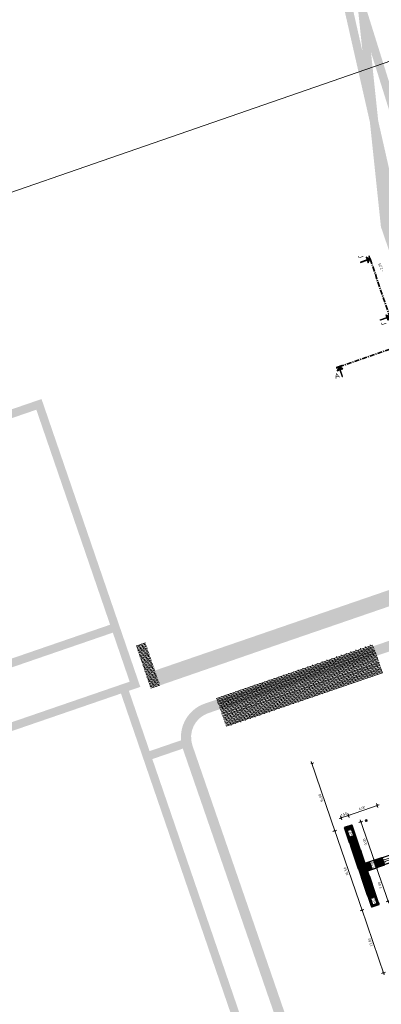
# Model space of a CAD drawing. Header units: metres. Extents: x 264779 to 275389, y 575281 to 580396.
# Tile 3 of 174: x 265141 to 265213, y 576855 to 577048. Entities that reach past the tile are written whole.
import ezdxf

# ---------------------------------------------------------------- set-up
doc = ezdxf.new("R2010")
doc.units = ezdxf.units.M
doc.set_wipeout_variables(frame=1)
doc.linetypes.add('HIDDEN', pattern=[9.525, 6.35, -3.175])
doc.linetypes.add('XX-CENTER', pattern=[8, 5, -1, 1, -1])
doc.layers.add('B-WE-KL-TRACE-A', color=9, linetype='Continuous', lineweight=13, true_color=0x808080)
for name, color, linetype, lineweight in [('B-WE-VH-VERHARDING_BETONSTRAATSTEEN_WAALFORMAAT_HALF-A', 252, 'Continuous', 18), ('N-WA-RI-DETAIL1-G', 1, 'HIDDEN', 18), ('N-WE-IE-MEUBILAIR_WATERWEGMEUBILAIR_KIKKER-S', 11, 'Continuous', 18), ('N-XX-AL-HOOGTELABEL-T25-M', 7, 'Continuous', 25), ('N-XX-AL-TOPOGRAFIE-G', 7, 'Continuous', 35), ('X-XX-AL-AANPIJLING-T25', 7, 'Continuous', 25), ('X-XX-AL-PROFIELLIJN-S', 7, 'Continuous', 25), ('X-XX-AL-VERWIJZING_DOORSNEDE-G', 7, 'XX-CENTER', 35)]:
    doc.layers.add(name, color=color, linetype=linetype, lineweight=lineweight)
doc.layers.add('X-XX-AL-HULPLAAG-G', color=6, linetype='Continuous', lineweight=18, plot=False)
doc.styles.add('NLCS-ISO', font='NLCS-ISO.ttf')
doc.styles.add('NLCS-ISO-ANNOTATIVE-T25', font='NLCS-ISO.ttf', dxfattribs={"height": 2.5})
doc.styles.add('NLCS-ISO-M1000-T25', font='NLCS-ISO.ttf', dxfattribs={"height": 2.5})
doc.dimstyles.new('NLCS-ANNOTATIVE-T25-SCHRAP', dxfattribs={"dimtxt": 2.5, "dimasz": 1.4, "dimexe": 2, "dimexo": 2, "dimgap": 0.7, "dimtad": 1, "dimzin": 0, "dimtxsty": 'NLCS-ISO-ANNOTATIVE-T25', "dimblk": 'OBLIQUE', "dimcen": 2.5, "dimdle": 2, "dimclrd": 256, "dimclre": 256, "dimclrt": 256, "dimadec": 1, "dimazin": 0, "dimtfac": 1, "dimtofl": 0, "dimtmove": 1, "dimatfit": 0, "dimldrblk": 'OBLIQUE', "dimfxl": 2, "dimfxlon": 1, "dimtfillclr": 256, "dimtolj": 1, "dimtzin": 0, "dimlwd": 18, "dimlwe": 18, "dimarcsym": 0})

# ---------------------------------------------------------------- blocks, each defined once
blk = doc.blocks.new('*U101')
for points in [[(-3, 0.18), (-3, -0.17), (-0.18, -0.17), (-3, -3), (-0.17, -3), (-0.18, -10), (0.16, -10), (0.17, -3), (3, -3), (0.17, -0.18), (3, -0.18), (3, 0.17)], [(170.13, 0.03), (170.13, -0.32), (167.3, -0.32), (170.12, -3.14), (167.29, -3.14), (167.29, -10.14), (166.95, -10.14), (166.95, -3.14), (164.12, -3.14), (166.95, -0.31), (164.12, -0.31), (164.12, 0.04)]]:
    blk.add_hatch(color=256).paths.add_polyline_path(points)
at = {"linetype": 'Continuous'}
for points in [[(-3, -0.17), (-2.33, -0.17), (-0.18, -0.17), (-0.91, -0.91), (-3, -3), (-0.17, -3), (-0.18, -10), (0.16, -10), (0.17, -3), (3, -3), (1.59, -1.59), (0.17, -0.18), (3, -0.18), (3, 0.17), (-3, 0.18)], [(170.13, 0.03), (170.13, -0.32), (167.3, -0.32), (170.12, -3.14), (167.29, -3.14), (167.29, -10.14), (166.95, -10.14), (166.95, -3.14), (164.12, -3.14), (166.95, -0.31), (164.12, -0.31), (164.12, 0.04), (170.13, 0.03)]]:
    blk.add_lwpolyline(points, dxfattribs=at)
at = {"layer": 'X-XX-AL-VERWIJZING_DOORSNEDE-G'}
blk.add_lwpolyline([(0, 0), (167.12, -0.14)], dxfattribs=at)
at = {"char_height": 5, "attachment_point": 2, "rotation": 359.95203, "style": 'NLCS-ISO', "bg_fill": 3, "box_fill_scale": 1.15, "bg_fill_color": 256, "bg_fill_transparency": 0}
for insert in [(-4.79, -4.97), (171.83, -5.13)]:
    blk.add_mtext('A', dxfattribs=dict(at, insert=insert))
blk = doc.blocks.new('*U210')
for points in [[(0.18, 3), (-0.17, 3), (-0.17, 0.18), (-3, 3), (-3, 0.17), (-10, 0.18), (-10, -0.16), (-3, -0.17), (-3, -3), (-0.18, -0.17), (-0.18, -3), (0.17, -3)], [(0.12, -63), (-0.23, -63), (-0.23, -60.18), (-3.05, -63), (-3.05, -60.17), (-10.05, -60.16), (-10.05, -59.82), (-3.05, -59.83), (-3.05, -57), (-0.23, -59.83), (-0.22, -57), (0.13, -57)]]:
    blk.add_hatch(color=256).paths.add_polyline_path(points)
at = {"linetype": 'Continuous'}
for points in [[(-0.17, 3), (-0.17, 2.33), (-0.17, 0.18), (-0.91, 0.91), (-3, 3), (-3, 0.17), (-10, 0.18), (-10, -0.16), (-3, -0.17), (-3, -3), (-1.59, -1.59), (-0.18, -0.17), (-0.18, -3), (0.17, -3), (0.18, 3)], [(0.12, -63), (-0.23, -63), (-0.23, -60.18), (-3.05, -63), (-3.05, -60.17), (-10.05, -60.16), (-10.05, -59.82), (-3.05, -59.83), (-3.05, -57), (-0.23, -59.83), (-0.22, -57), (0.13, -57), (0.12, -63)]]:
    blk.add_lwpolyline(points, dxfattribs=at)
at = {"layer": 'X-XX-AL-VERWIJZING_DOORSNEDE-G'}
blk.add_lwpolyline([(0, 0), (-0.05, -60)], dxfattribs=at)
at = {"char_height": 5, "attachment_point": 2, "rotation": 269.95203, "style": 'NLCS-ISO', "bg_fill": 3, "box_fill_scale": 1.15, "bg_fill_color": 256, "bg_fill_transparency": 0}
for insert in [(-5.38, 5.39), (-5.44, -64.11)]:
    blk.add_mtext('J', dxfattribs=dict(at, insert=insert))
blk = doc.blocks.new('_Oblique')
at = {"color": 0, "linetype": 'ByBlock', "lineweight": -2}
blk.add_line((-0.5, -0.5), (0.5, 0.5), dxfattribs=at)
blk = doc.blocks.new('*D228')
at = {"layer": 'Defpoints', "color": 0, "transparency": 16777216}
for p in [(265210.69, 576874.08), (265208.79, 576873.43), (265214.9, 576861.78)]:
    blk.add_point(p, dxfattribs=at)
at = {"layer": 'X-XX-AL-AANPIJLING-T25', "lineweight": 18, "transparency": 16777216}
for p, q in [((265209.17, 576873.56), (265208.42, 576873.3)), ((265213.14, 576860.76), (265208.66, 576873.81)), ((265213.39, 576861.27), (265212.63, 576861.01))]:
    blk.add_line(p, q, dxfattribs=at)
at = {"layer": 'X-XX-AL-AANPIJLING-T25', "lineweight": 18, "transparency": 16777216, "xscale": 0.28, "yscale": 0.28, "zscale": 0.28}
for p, rotation in [((265208.79, 576873.43), 108.9252019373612), ((265213.01, 576861.14), 288.9252019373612)]:
    blk.add_blockref('_Oblique', p, dxfattribs=dict(at, rotation=rotation))
at = {"layer": 'X-XX-AL-AANPIJLING-T25', "transparency": 16777216, "insert": (265210.49, 576867.14), "char_height": 0.5, "attachment_point": 5, "rotation": 108.9252, "style": 'NLCS-ISO-ANNOTATIVE-T25', "bg_fill": 3, "box_fill_scale": 1.1, "bg_fill_color": 256, "bg_fill_true_color": 13158600, "bg_fill_transparency": 0}
blk.add_mtext('\\A1;13,00', dxfattribs=at)
blk = doc.blocks.new('*D229')
at = {"layer": 'Defpoints', "color": 0, "transparency": 16777216}
for p in [(265205.33, 576889.69), (265203.44, 576889.04), (265210.69, 576874.08)]:
    blk.add_point(p, dxfattribs=at)
at = {"layer": 'X-XX-AL-AANPIJLING-T25', "lineweight": 18, "transparency": 16777216}
for p, q in [((265208.92, 576873.05), (265203.31, 576889.42)), ((265203.82, 576889.17), (265203.06, 576888.91)), ((265209.17, 576873.56), (265208.42, 576873.3))]:
    blk.add_line(p, q, dxfattribs=at)
at = {"layer": 'X-XX-AL-AANPIJLING-T25', "lineweight": 18, "transparency": 16777216, "xscale": 0.28, "yscale": 0.28, "zscale": 0.28}
for p, rotation in [((265203.44, 576889.04), 108.925201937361), ((265208.79, 576873.43), 288.9252019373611)]:
    blk.add_blockref('_Oblique', p, dxfattribs=dict(at, rotation=rotation))
at = {"layer": 'X-XX-AL-AANPIJLING-T25', "transparency": 16777216, "insert": (265205.7, 576881.09), "char_height": 0.5, "attachment_point": 5, "rotation": 108.9252, "style": 'NLCS-ISO-ANNOTATIVE-T25', "bg_fill": 3, "box_fill_scale": 1.1, "bg_fill_color": 256, "bg_fill_true_color": 13158600, "bg_fill_transparency": 0}
blk.add_mtext('\\A1;16,50', dxfattribs=at)
blk = doc.blocks.new('*D230')
at = {"layer": 'Defpoints', "color": 0, "transparency": 16777216}
for p in [(265198.87, 576902.27), (265198.9, 576902.28), (265205.33, 576889.69)]:
    blk.add_point(p, dxfattribs=at)
at = {"layer": 'X-XX-AL-AANPIJLING-T25', "lineweight": 18, "transparency": 16777216}
for p, q in [((265203.57, 576888.66), (265198.77, 576902.66)), ((265198.9, 576902.28), (265199.28, 576902.41)), ((265203.82, 576889.17), (265203.06, 576888.91))]:
    blk.add_line(p, q, dxfattribs=at)
at = {"layer": 'X-XX-AL-AANPIJLING-T25', "lineweight": 18, "transparency": 16777216, "xscale": 0.28, "yscale": 0.28, "zscale": 0.28}
for p, rotation in [((265198.9, 576902.28), 108.925201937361), ((265203.44, 576889.04), 288.9252019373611)]:
    blk.add_blockref('_Oblique', p, dxfattribs=dict(at, rotation=rotation))
at = {"layer": 'X-XX-AL-AANPIJLING-T25', "transparency": 16777216, "insert": (265200.76, 576895.52), "char_height": 0.5, "attachment_point": 5, "rotation": 108.9252, "style": 'NLCS-ISO-ANNOTATIVE-T25', "bg_fill": 3, "box_fill_scale": 1.1, "bg_fill_color": 256, "bg_fill_true_color": 13158600, "bg_fill_transparency": 0}
blk.add_mtext('\\A1;14,00', dxfattribs=at)
blk = doc.blocks.new('*D231')
at = {"layer": 'Defpoints', "color": 0, "transparency": 16777216}
for p in [(265211.64, 576881.81), (265212.58, 576882.13), (265214.85, 576875.51)]:
    blk.add_point(p, dxfattribs=at)
at = {"layer": 'X-XX-AL-AANPIJLING-T25', "lineweight": 18, "transparency": 16777216}
for p, q in [((265212.02, 576881.94), (265211.26, 576881.68)), ((265214.04, 576874.81), (265211.51, 576882.19)), ((265214.29, 576875.32), (265213.53, 576875.06))]:
    blk.add_line(p, q, dxfattribs=at)
at = {"layer": 'X-XX-AL-AANPIJLING-T25', "lineweight": 18, "transparency": 16777216, "xscale": 0.28, "yscale": 0.28, "zscale": 0.28}
for p, rotation in [((265211.64, 576881.81), 108.9252019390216), ((265213.91, 576875.19), 288.9252019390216)]:
    blk.add_blockref('_Oblique', p, dxfattribs=dict(at, rotation=rotation))
at = {"layer": 'X-XX-AL-AANPIJLING-T25', "transparency": 16777216, "insert": (265212.36, 576878.36), "char_height": 0.5, "attachment_point": 5, "rotation": 108.9252, "style": 'NLCS-ISO-ANNOTATIVE-T25', "bg_fill": 3, "box_fill_scale": 1.1, "bg_fill_color": 256, "bg_fill_true_color": 13158600, "bg_fill_transparency": 0}
blk.add_mtext('\\A1;7,00', dxfattribs=at)
blk = doc.blocks.new('*D232')
at = {"layer": 'Defpoints', "color": 0, "transparency": 16777216}
blk.add_point((265212.58, 576882.13), dxfattribs=at)
at = {"layer": 'X-XX-AL-AANPIJLING-T25', "lineweight": 18, "transparency": 16777216}
for p, q in [((265211.77, 576881.43), (265211.03, 576883.61)), ((265211.53, 576883.36), (265210.78, 576883.1)), ((265212.02, 576881.94), (265211.26, 576881.68))]:
    blk.add_line(p, q, dxfattribs=at)
at = {"layer": 'X-XX-AL-AANPIJLING-T25', "lineweight": 18, "transparency": 16777216, "xscale": 0.28, "yscale": 0.28, "zscale": 0.28}
for p, rotation in [((265211.16, 576883.23), 108.925201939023), ((265211.64, 576881.81), 288.9252019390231)]:
    blk.add_blockref('_Oblique', p, dxfattribs=dict(at, rotation=rotation))
at = {"layer": 'X-XX-AL-AANPIJLING-T25', "transparency": 16777216, "insert": (265210.98, 576882.38), "char_height": 0.5, "attachment_point": 5, "rotation": 108.9252, "style": 'NLCS-ISO-ANNOTATIVE-T25', "bg_fill": 3, "box_fill_scale": 1.1, "bg_fill_color": 256, "bg_fill_true_color": 13158600, "bg_fill_transparency": 0}
blk.add_mtext('\\A1;1,50', dxfattribs=at)
at = {"layer": 'Defpoints', "color": 0, "transparency": 16777216}
for p in [(265212.19, 576883.58), (265211.16, 576883.23)]:
    blk.add_point(p, dxfattribs=at)
blk = doc.blocks.new('*D233')
at = {"layer": 'Defpoints', "color": 0, "transparency": 16777216}
for p in [(265208.56, 576890.8), (265209.5, 576891.12), (265212.19, 576883.58)]:
    blk.add_point(p, dxfattribs=at)
at = {"layer": 'X-XX-AL-AANPIJLING-T25', "lineweight": 18, "transparency": 16777216}
for p, q in [((265208.94, 576890.93), (265208.18, 576890.67)), ((265211.29, 576882.85), (265208.43, 576891.17)), ((265211.53, 576883.36), (265210.78, 576883.1))]:
    blk.add_line(p, q, dxfattribs=at)
at = {"layer": 'X-XX-AL-AANPIJLING-T25', "lineweight": 18, "transparency": 16777216, "xscale": 0.28, "yscale": 0.28, "zscale": 0.28}
for p, rotation in [((265208.56, 576890.8), 108.925201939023), ((265211.16, 576883.23), 288.9252019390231)]:
    blk.add_blockref('_Oblique', p, dxfattribs=dict(at, rotation=rotation))
at = {"layer": 'X-XX-AL-AANPIJLING-T25', "transparency": 16777216, "insert": (265209.44, 576886.87), "char_height": 0.5, "attachment_point": 5, "rotation": 108.9252, "style": 'NLCS-ISO-ANNOTATIVE-T25', "bg_fill": 3, "box_fill_scale": 1.1, "bg_fill_color": 256, "bg_fill_true_color": 13158600, "bg_fill_transparency": 0}
blk.add_mtext('\\A1;8,00', dxfattribs=at)
blk = doc.blocks.new('*D234')
at = {"layer": 'Defpoints', "color": 0, "transparency": 16777216}
for p in [(265205.33, 576889.69), (265206.75, 576890.18)]:
    blk.add_point(p, dxfattribs=at)
at = {"layer": 'X-XX-AL-AANPIJLING-T25', "lineweight": 18, "transparency": 16777216}
for p, q in [((265204.31, 576891.45), (265206.48, 576892.2)), ((265204.82, 576891.2), (265204.56, 576891.96)), ((265206.23, 576891.69), (265205.97, 576892.45))]:
    blk.add_line(p, q, dxfattribs=at)
at = {"layer": 'X-XX-AL-AANPIJLING-T25', "lineweight": 18, "transparency": 16777216, "xscale": 0.28, "yscale": 0.28, "zscale": 0.28}
for p, rotation in [((265204.69, 576891.58), 198.9252019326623), ((265206.1, 576892.07), 18.92520193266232)]:
    blk.add_blockref('_Oblique', p, dxfattribs=dict(at, rotation=rotation))
at = {"layer": 'X-XX-AL-AANPIJLING-T25', "transparency": 16777216, "insert": (265205.25, 576892.24), "char_height": 0.5, "attachment_point": 5, "rotation": 18.9252, "style": 'NLCS-ISO-ANNOTATIVE-T25', "bg_fill": 3, "box_fill_scale": 1.1, "bg_fill_color": 256, "bg_fill_true_color": 13158600, "bg_fill_transparency": 0}
blk.add_mtext('\\A1;1,50', dxfattribs=at)
at = {"layer": 'Defpoints', "color": 0, "transparency": 16777216}
blk.add_point((265206.1, 576892.07), dxfattribs=at)
blk = doc.blocks.new('*D235')
at = {"layer": 'Defpoints', "color": 0, "transparency": 16777216}
for p in [(265211.78, 576894.01), (265206.75, 576890.18), (265213.4, 576889.28)]:
    blk.add_point(p, dxfattribs=at)
at = {"layer": 'X-XX-AL-AANPIJLING-T25', "lineweight": 18, "transparency": 16777216}
for p, q in [((265205.73, 576891.94), (265212.16, 576894.14)), ((265211.91, 576893.64), (265211.65, 576894.39)), ((265206.23, 576891.69), (265205.97, 576892.45))]:
    blk.add_line(p, q, dxfattribs=at)
at = {"layer": 'X-XX-AL-AANPIJLING-T25', "lineweight": 18, "transparency": 16777216, "xscale": 0.28, "yscale": 0.28, "zscale": 0.28}
for p, rotation in [((265211.78, 576894.01), 18.9252019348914), ((265206.1, 576892.07), 198.9252019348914)]:
    blk.add_blockref('_Oblique', p, dxfattribs=dict(at, rotation=rotation))
at = {"layer": 'X-XX-AL-AANPIJLING-T25', "transparency": 16777216, "insert": (265208.8, 576893.46), "char_height": 0.5, "attachment_point": 5, "rotation": 18.9252, "style": 'NLCS-ISO-ANNOTATIVE-T25', "bg_fill": 3, "box_fill_scale": 1.1, "bg_fill_color": 256, "bg_fill_true_color": 13158600, "bg_fill_transparency": 0}
blk.add_mtext('\\A1;6,00', dxfattribs=at)
blk = doc.blocks.new('Kikker')
blk.add_wipeout([(0, 0.6), (0, 0), (3, 0), (3, 0.6)])
at = {"layer": 'N-WE-IE-MEUBILAIR_WATERWEGMEUBILAIR_KIKKER-S'}
h = blk.add_hatch(dxfattribs=at)
h.set_pattern_fill('ANSI31', color=256, scale=0.1, angle=-138.55087)
h.set_pattern_definition([(225, (1.68545, 2.0885), (0.224506, -0.224506), [])])
h.paths.add_polyline_path([(3, 0), (0, 0), (0, 0.6), (3, 0.6)])
blk.add_lwpolyline([(3, 0), (0, 0), (0, 0.6), (3, 0.6)], close=True, dxfattribs=at)

msp = doc.modelspace()

# ---------------------------------------------------------------- hatches: boundary and pattern name
at = {"layer": 'B-WE-KL-TRACE-A'}
h = msp.add_hatch(dxfattribs=at)
h.set_pattern_fill('DOTS', color=256, scale=0.5)
h.set_pattern_definition([(0, (265713.50372, 576754.34745), (0.079375, 0.15875), [0, -0.15875])])
h.paths.add_polyline_path([(265257.497, 576901.576), (265280.092, 576836.285), (265298.31, 576783.268), (265291.791, 576781.392), (265239.384, 576934.357), (265222.655, 576983.209), (265230.7, 576979.939), (265245.297, 576937.421), (265245.427, 576937.04)])
h.paths.add_polyline_path([(265223.141, 576984.793), (265219.917, 576993.606), (265211.971, 577028.584), (265210.547, 577042.097), (265222.786, 577002.989), (265229.989, 576982.009)])
h.paths.add_polyline_path([(265207.488, 577055.376), (265208.876, 577042.208), (265202.774, 577069.069)])
h.paths.add_polyline_path([(265194.59, 577097.909), (265209.11, 577055.736), (265209.669, 577050.426), (265224.354, 577003.504), (265246.856, 576937.963), (265259.058, 576902.111), (265281.655, 576836.813), (265331.28, 576692.401), (265402.247, 576711.023), (265417.831, 576715.057), (265434.246, 576719.393), (265450.777, 576723.65), (265466.98, 576727.876), (265483.558, 576732.243), (265517.748, 576741.103), (265533.987, 576745.376), (265551.26, 576749.845), (265566.674, 576753.911), (265582.241, 576757.871), (265589.311, 576759.685), (265591.043, 576760.329), (265486.412, 577064.17), (265488.303, 577064.821), (265593.602, 576759.04), (265591.727, 576758.343), (265591.58, 576758.769), (265589.803, 576758.108), (265582.65, 576756.272), (265567.088, 576752.314), (265551.677, 576748.248), (265534.403, 576743.779), (265518.165, 576739.506), (265483.975, 576730.646), (265467.398, 576726.28), (265451.191, 576722.053), (265434.662, 576717.796), (265418.248, 576713.46), (265402.664, 576709.426), (265330.216, 576690.416), (265298.846, 576781.706), (265290.739, 576779.372), (265237.824, 576933.823), (265212.508, 577007.744), (265210.34, 577028.314), (265197.8, 577083.516), (265193.03, 577097.371)])
h = msp.add_hatch(dxfattribs=at)
h.set_pattern_fill('DOTS', color=256, scale=0.5)
h.set_pattern_definition([(360, (0, 0), (0.079375, 0.15875), [0, -0.15875])])
h.paths.add_polyline_path([(265144.707, 576971.808), (265101.013, 576956.799), (265099.967, 576959.844), (265068.757, 576949.123), (265084.078, 576904.521), (265082.517, 576903.985), (265066.66, 576950.147), (265100.991, 576961.94), (265102.037, 576958.895), (265145.731, 576973.904), (265165.164, 576917.332), (265162.918, 576916.56), (265162.382, 576918.121), (265163.068, 576918.356), (265159.758, 576927.991), (265129.541, 576917.611), (265132.851, 576907.977), (265131.29, 576907.441), (265127.445, 576918.636), (265159.222, 576929.551)])
h = msp.add_hatch(dxfattribs=at)
h.set_pattern_fill('DOTS', color=256, scale=0.5)
h.set_pattern_definition([(360, (265213.50372, 576754.34745), (0.079375, 0.15875), [0, -0.15875])])
edge = h.paths.add_edge_path()
edge.add_line((265245.427, 576937.04), (265177.867, 576914.053))
edge.add_arc((265180.15, 576907.436), 7, 109.03419, 199.0537)
edge.add_line((265173.534, 576905.151), (265198.213, 576833.693))
edge.add_line((265198.213, 576833.693), (265187.391, 576829.955))
edge.add_line((265187.391, 576829.955), (265213.504, 576754.347))
edge.add_line((265213.504, 576754.347), (265157.98, 576735.275))
edge.add_line((265157.98, 576735.275), (265156.42, 576734.739))
edge.add_line((265156.42, 576734.739), (265144.825, 576730.757))
edge.add_line((265144.825, 576730.757), (265165.437, 576670.748))
edge.add_line((265165.437, 576670.748), (265167.329, 576671.398))
edge.add_line((265167.329, 576671.398), (265174.209, 576651.367))
edge.add_line((265174.209, 576651.367), (265191.294, 576657.235))
edge.add_line((265191.294, 576657.235), (265191.904, 576655.462))
edge.add_line((265191.904, 576655.462), (265217.468, 576664.243))
edge.add_line((265217.468, 576664.243), (265217.969, 576662.782))
edge.add_line((265217.969, 576662.782), (265246.735, 576672.662))
edge.add_line((265246.735, 576672.662), (265218.131, 576755.937))
edge.add_line((265218.131, 576755.937), (265215.395, 576754.997))
edge.add_line((265215.395, 576754.997), (265189.934, 576828.717))
edge.add_line((265189.934, 576828.717), (265200.757, 576832.455))
edge.add_line((265200.757, 576832.455), (265175.424, 576905.804))
edge.add_arc((265180.15, 576907.436), 5, 109.0788, 199.0537, ccw=False)
edge.add_line((265178.516, 576912.161), (265246.071, 576935.147))
edge.add_line((265246.071, 576935.147), (265245.427, 576937.04))
h.paths.add_polyline_path([(265147.366, 576729.515), (265166.679, 576673.289), (265168.57, 576673.939), (265175.451, 576653.908), (265192.536, 576659.776), (265193.145, 576658.003), (265218.709, 576666.784), (265219.211, 576665.323), (265244.194, 576673.904), (265216.889, 576753.395)], flags=16)
h = msp.add_hatch(dxfattribs=at)
h.set_pattern_fill('DOTS', color=256, scale=0.5)
h.set_pattern_definition([(360, (265213.50372, 576751.05414), (0.079375, 0.15875), [0, -0.15875])])
edge = h.paths.add_edge_path()
edge.add_line((265157.98, 576735.275), (265128.517, 576821.046))
edge.add_line((265128.517, 576821.046), (265184.245, 576840.189))
edge.add_line((265184.245, 576840.189), (265187.722, 576830.068))
edge.add_line((265187.722, 576830.068), (265189.281, 576830.608))
edge.add_line((265189.281, 576830.608), (265185.806, 576840.725))
edge.add_line((265185.806, 576840.725), (265194.726, 576843.79))
edge.add_line((265194.726, 576843.79), (265194.188, 576845.349))
edge.add_line((265194.188, 576845.349), (265188.098, 576843.257))
edge.add_line((265188.098, 576843.257), (265167.527, 576903.142))
edge.add_line((265167.527, 576903.142), (265173.517, 576905.199))
edge.add_arc((265180.15, 576907.436), 7, 184.98798, 198.63142, ccw=False)
edge.add_line((265173.177, 576906.827), (265166.991, 576904.703))
edge.add_line((265166.991, 576904.703), (265162.382, 576918.121))
edge.add_line((265162.382, 576918.121), (265112.423, 576900.959))
edge.add_line((265112.423, 576900.959), (265110.487, 576906.593))
edge.add_line((265110.487, 576906.593), (265086.229, 576898.26))
edge.add_line((265086.229, 576898.26), (265084.078, 576904.521))
edge.add_line((265084.078, 576904.521), (265082.517, 576903.985))
edge.add_line((265082.517, 576903.985), (265085.194, 576896.192))
edge.add_line((265085.194, 576896.192), (265109.463, 576904.497))
edge.add_line((265109.463, 576904.497), (265113.884, 576891.625))
edge.add_line((265113.884, 576891.625), (265084.703, 576881.601))
edge.add_line((265084.703, 576881.601), (265105.644, 576820.637))
edge.add_line((265105.644, 576820.637), (265107.205, 576821.174))
edge.add_line((265107.205, 576821.174), (265086.8, 576880.577))
edge.add_line((265086.8, 576880.577), (265115.981, 576890.601))
edge.add_line((265115.981, 576890.601), (265112.959, 576899.399))
edge.add_line((265112.959, 576899.399), (265161.358, 576916.024))
edge.add_line((265161.358, 576916.024), (265186.538, 576842.721))
edge.add_line((265186.538, 576842.721), (265126.421, 576822.071))
edge.add_line((265126.421, 576822.071), (265156.42, 576734.739))
edge.add_line((265156.42, 576734.739), (265157.98, 576735.275))
at = {"layer": 'B-WE-VH-VERHARDING_BETONSTRAATSTEEN_WAALFORMAAT_HALF-A'}
h = msp.add_hatch(dxfattribs=at)
h.set_pattern_fill('AVH-BSS_WAALFORMAAT_HALFST', color=256, scale=25, pattern_type=2)
h.set_pattern_definition([(109.08852576, (71174.8105, 116728.02825), (-0.23625360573, -0.08175716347), []), (19.08852576, (71174.8105, 116728.02825), (0.0727392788, 0.55426437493), [0.25, -0.25])])
h.paths.add_polyline_path([(265218.914, 576936.226), (265218.362, 576937.833), (265168.026, 576920.542), (265169.029, 576917.622), (265194.172, 576926.309), (265225.186, 576936.955), (265233.722, 576939.887), (265233.282, 576941.161)])
h = msp.add_hatch(dxfattribs=at)
h.set_pattern_fill('AVH-BSS_WAALFORMAAT_HALFST', color=256, scale=25, angle=269.97197, pattern_type=2)
h.set_pattern_definition([(19.06049194, (71174.8105, 116728.02825), (-0.08164155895, 0.2362935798), []), (289.06049194, (71174.8105, 116728.02825), (0.55422871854, -0.0730104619), [0.25, -0.25])])
h.paths.add_polyline_path([(265169.029, 576917.622), (265168.026, 576920.542), (265166.141, 576926.028), (265164.345, 576925.411), (265167.234, 576917.002)])
h = msp.add_hatch(dxfattribs=at)
h.set_pattern_fill('AVH-BSS_WAALFORMAAT_HALFST', color=256, scale=25, angle=89.76386, pattern_type=2)
h.set_pattern_definition([(198.85238356, (71174.8105, 116728.02825), (0.08078276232, -0.23658855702), []), (108.85238356, (71174.8105, 116728.02825), (-0.55395987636, 0.07502303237), [0.25, -0.25])])
h.paths.add_polyline_path([(265182.126, 576909.389), (265212.817, 576920.08), (265210.846, 576925.742), (265210.06, 576925.473), (265195.179, 576920.29), (265180.128, 576915.126)])

# ---------------------------------------------------------------- linework, layer by layer
at = {"layer": 'N-XX-AL-TOPOGRAFIE-G', "flags": 128}
msp.add_lwpolyline([(265209.496, 576891.116), (265209.685, 576891.181), (265209.75, 576890.992), (265209.561, 576890.927)], close=True, dxfattribs=at)
at = {"layer": 'X-XX-AL-HULPLAAG-G', "flags": 128}
msp.add_lwpolyline([(265215.023, 576884.554), (265209.348, 576882.608), (265206.753, 576890.176), (265205.334, 576889.689), (265210.686, 576874.081), (265212.105, 576874.568), (265209.834, 576881.189), (265215.51, 576883.135)], dxfattribs=at)

# ---------------------------------------------------------------- next in the draw order: block references
at = {"layer": 'X-XX-AL-PROFIELLIJN-S', "xscale": 0.2, "yscale": 0.2, "zscale": 0.2, "rotation": 19.0885257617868}
msp.add_blockref('*U101', (265204.271, 576980.24), dxfattribs=at)

# ---------------------------------------------------------------- next in the draw order: linework, layer by layer
at = {"layer": 'X-XX-AL-HULPLAAG-G', "flags": 128}
msp.add_lwpolyline([(265146.245, 576567.094), (265666.003, 576746.96), (265527.016, 577148.591), (265007.258, 576968.725)], close=True, dxfattribs=at)

# ---------------------------------------------------------------- next in the draw order: block references
at = {"layer": 'X-XX-AL-PROFIELLIJN-S', "xscale": 0.2, "yscale": 0.2, "zscale": 0.2, "rotation": 19.0885257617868}
msp.add_blockref('*U210', (265210.361, 577001.447), dxfattribs=at)

# ---------------------------------------------------------------- next in the draw order: dimensions: what is measured, and where the dimension line sits
at = {"layer": 'X-XX-AL-AANPIJLING-T25'}
dim = msp.add_aligned_dim(p1=(265214.902, 576861.784), p2=(265210.686, 576874.081), distance=2, dimstyle='NLCS-ANNOTATIVE-T25-SCHRAP', override={"dimtfill": 1}, dxfattribs=at)
dim.commit()
dim.dimension.update_dxf_attribs({"geometry": '*D228', "text_midpoint": (265210.486, 576867.141)})

# ---------------------------------------------------------------- next in the draw order: texts
at = {"layer": 'N-XX-AL-HOOGTELABEL-T25-M', "insert": (265212.536, 576998.878), "char_height": 0.5, "width": 1.04288, "attachment_point": 1, "rotation": 109.08853, "style": 'NLCS-ISO-M1000-T25', "bg_fill": 3, "box_fill_scale": 1.1, "bg_fill_color": 256, "bg_fill_transparency": 0}
msp.add_mtext('-2,25', dxfattribs=at)

# ---------------------------------------------------------------- next in the draw order: dimensions: what is measured, and where the dimension line sits
at = {"layer": 'X-XX-AL-AANPIJLING-T25'}
dim = msp.add_linear_dim(base=(265203.442, 576889.041), p1=(265210.686, 576874.081), p2=(265205.334, 576889.689), angle=288.9252, dimstyle='NLCS-ANNOTATIVE-T25-SCHRAP', override={"dimtfill": 1}, dxfattribs=at)
dim.commit()
dim.dimension.update_dxf_attribs({"geometry": '*D229', "text_midpoint": (265205.702, 576881.094)})

# ---------------------------------------------------------------- next in the draw order: linework, layer by layer
at = {"layer": 'N-WA-RI-DETAIL1-G', "ltscale": 0.35, "flags": 128}
for points in [[(265207.664, 576887.518), (265206.246, 576887.031), (265206.27, 576886.96), (265207.689, 576887.447)], [(265207.496, 576887.671), (265207.56, 576887.482), (265207.371, 576887.417), (265207.306, 576887.606)], [(265206.285, 576887.256), (265206.35, 576887.067), (265206.539, 576887.132), (265206.474, 576887.321)], [(265208.276, 576881.448), (265207.128, 576884.797), (265207.033, 576884.764), (265208.182, 576881.416)], [(265208.475, 576885.153), (265207.056, 576884.666), (265207.081, 576884.595), (265208.5, 576885.082)], [(265207.096, 576884.891), (265207.16, 576884.702), (265207.35, 576884.767), (265207.285, 576884.956)], [(265208.704, 576881.595), (265207.556, 576884.943), (265207.485, 576884.919), (265208.633, 576881.57)], [(265209.059, 576881.716), (265207.911, 576885.065), (265207.982, 576885.089), (265209.13, 576881.741)], [(265208.306, 576885.306), (265208.371, 576885.117), (265208.182, 576885.052), (265208.117, 576885.242)], [(265209.487, 576881.863), (265208.339, 576885.212), (265208.433, 576885.244), (265209.582, 576881.896)], [(265209.286, 576882.788), (265207.867, 576882.301), (265207.892, 576882.231), (265209.31, 576882.717)], [(265207.906, 576882.526), (265207.971, 576882.337), (265208.16, 576882.402), (265208.096, 576882.591)], [(265209.559, 576881.993), (265208.14, 576881.507), (265208.115, 576881.578), (265209.534, 576882.064)], [(265209.623, 576881.804), (265208.205, 576881.318), (265208.229, 576881.247), (265209.648, 576881.733)], [(265208.244, 576881.543), (265208.309, 576881.353), (265208.498, 576881.418), (265208.433, 576881.607)], [(265208.704, 576881.595), (265209.528, 576879.192), (265209.457, 576879.168), (265208.633, 576881.57)], [(265209.117, 576882.942), (265209.182, 576882.752), (265208.993, 576882.687), (265208.928, 576882.877)], [(265209.059, 576881.716), (265209.883, 576879.314), (265209.954, 576879.338), (265209.13, 576881.741)], [(265209.455, 576881.958), (265209.519, 576881.769), (265209.33, 576881.704), (265209.265, 576881.893)], [(265209.383, 576882.504), (265209.573, 576882.569), (265209.637, 576882.38), (265209.448, 576882.315)], [(265209.537, 576882.673), (265210.023, 576881.254), (265210.094, 576881.279), (265209.608, 576882.697)], [(265208.276, 576881.448), (265209.1, 576879.045), (265209.005, 576879.013), (265208.182, 576881.416)], [(265209.799, 576881.293), (265209.988, 576881.358), (265209.923, 576881.547), (265209.734, 576881.483)], [(265209.132, 576878.951), (265209.068, 576879.14), (265209.257, 576879.205), (265209.322, 576879.016)], [(265209.943, 576876.586), (265209.878, 576876.775), (265210.068, 576876.84), (265210.132, 576876.651)]]:
    msp.add_lwpolyline(points, close=True, dxfattribs=at)
at = {"layer": 'N-XX-AL-TOPOGRAFIE-G', "flags": 128}
for points in [[(265206.22, 576887.107), (265206.284, 576886.918), (265207.703, 576887.404), (265207.639, 576887.593)], [(265206.288, 576886.908), (265206.353, 576886.719), (265207.771, 576887.206), (265207.707, 576887.395)], [(265206.356, 576886.71), (265206.421, 576886.52), (265207.84, 576887.007), (265207.775, 576887.196)], [(265206.424, 576886.511), (265206.489, 576886.322), (265207.908, 576886.808), (265207.843, 576886.997)], [(265206.492, 576886.312), (265206.557, 576886.123), (265207.976, 576886.61), (265207.911, 576886.799)], [(265206.56, 576886.114), (265206.625, 576885.924), (265208.044, 576886.411), (265207.979, 576886.6)], [(265206.628, 576885.915), (265206.693, 576885.726), (265208.112, 576886.212), (265208.047, 576886.402)], [(265206.696, 576885.716), (265206.761, 576885.527), (265208.18, 576886.014), (265208.115, 576886.203)], [(265206.764, 576885.518), (265206.829, 576885.329), (265208.248, 576885.815), (265208.183, 576886.004)], [(265206.833, 576885.319), (265206.897, 576885.13), (265208.316, 576885.616), (265208.251, 576885.806)], [(265206.901, 576885.12), (265206.966, 576884.931), (265208.384, 576885.418), (265208.32, 576885.607)], [(265206.969, 576884.922), (265207.034, 576884.733), (265208.453, 576885.219), (265208.388, 576885.408)], [(265207.037, 576884.723), (265207.102, 576884.534), (265208.521, 576885.02), (265208.456, 576885.21)], [(265207.105, 576884.524), (265207.17, 576884.335), (265208.589, 576884.822), (265208.524, 576885.011)], [(265207.173, 576884.326), (265207.238, 576884.137), (265208.657, 576884.623), (265208.592, 576884.812)], [(265207.241, 576884.127), (265207.306, 576883.938), (265208.725, 576884.424), (265208.66, 576884.614)], [(265207.309, 576883.929), (265207.374, 576883.739), (265208.793, 576884.226), (265208.728, 576884.415)], [(265207.377, 576883.73), (265207.442, 576883.541), (265208.861, 576884.027), (265208.796, 576884.216)], [(265207.446, 576883.531), (265207.51, 576883.342), (265208.929, 576883.829), (265208.864, 576884.018)], [(265207.514, 576883.333), (265207.579, 576883.143), (265208.997, 576883.63), (265208.933, 576883.819)], [(265207.582, 576883.134), (265207.647, 576882.945), (265209.066, 576883.431), (265209.001, 576883.62)], [(265207.65, 576882.935), (265207.715, 576882.746), (265209.134, 576883.233), (265209.069, 576883.422)], [(265207.718, 576882.737), (265207.783, 576882.547), (265209.202, 576883.034), (265209.137, 576883.223)], [(265207.786, 576882.538), (265207.851, 576882.349), (265209.27, 576882.835), (265209.205, 576883.024)], [(265207.854, 576882.339), (265207.919, 576882.15), (265209.338, 576882.637), (265209.273, 576882.826)], [(265207.922, 576882.141), (265207.987, 576881.952), (265209.406, 576882.438), (265209.341, 576882.627)], [(265207.99, 576881.942), (265208.055, 576881.753), (265209.474, 576882.239), (265209.409, 576882.429)], [(265208.059, 576881.743), (265208.123, 576881.554), (265209.542, 576882.041), (265209.477, 576882.23)], [(265208.127, 576881.545), (265208.192, 576881.356), (265209.61, 576881.842), (265209.546, 576882.031)], [(265208.195, 576881.346), (265208.26, 576881.157), (265209.679, 576881.643), (265209.614, 576881.833)], [(265208.263, 576881.147), (265208.328, 576880.958), (265209.747, 576881.445), (265209.682, 576881.634)], [(265209.834, 576881.189), (265210.023, 576881.254), (265209.537, 576882.673), (265209.348, 576882.608)], [(265210.033, 576881.257), (265210.222, 576881.322), (265209.736, 576882.741), (265209.546, 576882.676)], [(265208.331, 576880.949), (265208.396, 576880.76), (265209.815, 576881.246), (265209.75, 576881.435)], [(265208.399, 576880.75), (265208.464, 576880.561), (265209.883, 576881.047), (265209.818, 576881.237)], [(265208.467, 576880.552), (265208.532, 576880.362), (265209.951, 576880.849), (265209.886, 576881.038)], [(265208.535, 576880.353), (265208.6, 576880.164), (265210.019, 576880.65), (265209.954, 576880.839)], [(265208.603, 576880.154), (265208.668, 576879.965), (265210.087, 576880.452), (265210.022, 576880.641)], [(265208.672, 576879.956), (265208.736, 576879.766), (265210.155, 576880.253), (265210.09, 576880.442)], [(265208.74, 576879.757), (265208.805, 576879.568), (265210.223, 576880.054), (265210.159, 576880.243)], [(265208.808, 576879.558), (265208.873, 576879.369), (265210.292, 576879.856), (265210.227, 576880.045)]]:
    msp.add_lwpolyline(points, close=True, dxfattribs=at)

# ---------------------------------------------------------------- next in the draw order: dimensions: what is measured, and where the dimension line sits
at = {"layer": 'X-XX-AL-AANPIJLING-T25'}
dim = msp.add_linear_dim(base=(265198.902, 576902.283), p1=(265205.334, 576889.689), p2=(265198.866, 576902.27), angle=288.9252, dimstyle='NLCS-ANNOTATIVE-T25-SCHRAP', override={"dimtfill": 1}, dxfattribs=at)
dim.commit()
dim.dimension.update_dxf_attribs({"geometry": '*D230', "text_midpoint": (265200.756, 576895.519)})
dim = msp.add_aligned_dim(p1=(265214.848, 576875.508), p2=(265212.577, 576882.13), distance=0.988, dimstyle='NLCS-ANNOTATIVE-T25-SCHRAP', override={"dimtfill": 1}, dxfattribs=at)
dim.commit()
dim.dimension.update_dxf_attribs({"geometry": '*D231', "text_midpoint": (265212.362, 576878.356)})

# ---------------------------------------------------------------- next in the draw order: linework, layer by layer
at = {"layer": 'N-WA-RI-DETAIL1-G', "ltscale": 0.35, "flags": 128}
for points in [[(265214.208, 576884.158), (265209.478, 576882.537), (265209.446, 576882.631), (265214.175, 576884.253)], [(265214.354, 576883.73), (265209.625, 576882.109), (265209.6, 576882.18), (265214.33, 576883.801)], [(265209.487, 576881.863), (265210.311, 576879.46), (265210.405, 576879.493), (265209.582, 576881.896)], [(265214.476, 576883.376), (265209.746, 576881.754), (265209.771, 576881.683), (265214.5, 576883.305)], [(265214.623, 576882.948), (265209.893, 576881.326), (265209.926, 576881.231), (265214.655, 576882.853)], [(265211.748, 576883.315), (265211.937, 576883.38), (265212.002, 576883.191), (265211.813, 576883.126)], [(265211.902, 576883.484), (265212.388, 576882.065), (265212.459, 576882.089), (265211.973, 576883.508)], [(265212.163, 576882.104), (265212.353, 576882.169), (265212.288, 576882.358), (265212.099, 576882.293)], [(265210.382, 576879.591), (265208.963, 576879.104), (265208.939, 576879.175), (265210.358, 576879.662)], [(265209.1, 576879.045), (265210.722, 576874.316), (265210.627, 576874.283), (265209.005, 576879.013)], [(265209.528, 576879.192), (265211.15, 576874.462), (265211.079, 576874.438), (265209.457, 576879.168)], [(265209.883, 576879.314), (265211.504, 576874.584), (265211.575, 576874.608), (265209.954, 576879.338)], [(265210.343, 576879.366), (265210.278, 576879.555), (265210.089, 576879.49), (265210.154, 576879.301)], [(265210.311, 576879.46), (265211.932, 576874.731), (265212.027, 576874.763), (265210.405, 576879.493)], [(265211.193, 576877.226), (265209.774, 576876.739), (265209.75, 576876.81), (265211.169, 576877.297)], [(265211.154, 576877.001), (265211.089, 576877.19), (265210.9, 576877.125), (265210.965, 576876.936)], [(265212.004, 576874.861), (265210.585, 576874.374), (265210.561, 576874.445), (265211.98, 576874.932)], [(265210.754, 576874.221), (265210.689, 576874.41), (265210.878, 576874.475), (265210.943, 576874.286)], [(265211.965, 576874.636), (265211.9, 576874.825), (265211.711, 576874.76), (265211.776, 576874.571)]]:
    msp.add_lwpolyline(points, close=True, dxfattribs=at)
at = {"layer": 'N-XX-AL-TOPOGRAFIE-G', "flags": 128}
for points in [[(265206.015, 576887.703), (265206.08, 576887.514), (265207.499, 576888), (265207.434, 576888.189)], [(265206.083, 576887.504), (265206.148, 576887.315), (265207.567, 576887.801), (265207.502, 576887.991)], [(265206.151, 576887.306), (265206.216, 576887.116), (265207.635, 576887.603), (265207.57, 576887.792)], [(265212.417, 576882.075), (265212.606, 576882.14), (265212.119, 576883.559), (265211.93, 576883.494)], [(265212.615, 576882.143), (265212.805, 576882.208), (265212.318, 576883.627), (265212.129, 576883.562)], [(265212.814, 576882.211), (265213.003, 576882.276), (265212.517, 576883.695), (265212.327, 576883.63)], [(265213.013, 576882.279), (265213.202, 576882.344), (265212.715, 576883.763), (265212.526, 576883.698)], [(265210.232, 576881.326), (265210.421, 576881.39), (265209.934, 576882.809), (265209.745, 576882.744)], [(265210.43, 576881.394), (265210.619, 576881.459), (265210.133, 576882.877), (265209.944, 576882.813)], [(265210.629, 576881.462), (265210.818, 576881.527), (265210.332, 576882.946), (265210.142, 576882.881)], [(265210.827, 576881.53), (265211.017, 576881.595), (265210.53, 576883.014), (265210.341, 576882.949)], [(265211.026, 576881.598), (265211.215, 576881.663), (265210.729, 576883.082), (265210.54, 576883.017)], [(265211.225, 576881.666), (265211.414, 576881.731), (265210.927, 576883.15), (265210.738, 576883.085)], [(265211.423, 576881.734), (265211.613, 576881.799), (265211.126, 576883.218), (265210.937, 576883.153)], [(265211.622, 576881.802), (265211.811, 576881.867), (265211.325, 576883.286), (265211.136, 576883.221)], [(265211.821, 576881.87), (265212.01, 576881.935), (265211.523, 576883.354), (265211.334, 576883.289)], [(265212.019, 576881.939), (265212.209, 576882.003), (265211.722, 576883.422), (265211.533, 576883.357)], [(265212.218, 576882.007), (265212.407, 576882.072), (265211.921, 576883.49), (265211.732, 576883.426)], [(265208.876, 576879.36), (265208.941, 576879.17), (265210.36, 576879.657), (265210.295, 576879.846)], [(265208.944, 576879.161), (265209.009, 576878.972), (265210.428, 576879.458), (265210.363, 576879.647)], [(265209.012, 576878.962), (265209.077, 576878.773), (265210.496, 576879.26), (265210.431, 576879.449)], [(265209.08, 576878.764), (265209.145, 576878.574), (265210.564, 576879.061), (265210.499, 576879.25)], [(265209.148, 576878.565), (265209.213, 576878.376), (265210.632, 576878.862), (265210.567, 576879.052)], [(265209.216, 576878.366), (265209.281, 576878.177), (265210.7, 576878.664), (265210.635, 576878.853)], [(265209.285, 576878.168), (265209.349, 576877.979), (265210.768, 576878.465), (265210.703, 576878.654)], [(265209.353, 576877.969), (265209.418, 576877.78), (265210.836, 576878.266), (265210.772, 576878.456)], [(265209.421, 576877.77), (265209.486, 576877.581), (265210.905, 576878.068), (265210.84, 576878.257)], [(265209.489, 576877.572), (265209.554, 576877.383), (265210.973, 576877.869), (265210.908, 576878.058)], [(265209.557, 576877.373), (265209.622, 576877.184), (265211.041, 576877.67), (265210.976, 576877.86)], [(265209.625, 576877.174), (265209.69, 576876.985), (265211.109, 576877.472), (265211.044, 576877.661)], [(265209.693, 576876.976), (265209.758, 576876.787), (265211.177, 576877.273), (265211.112, 576877.462)], [(265209.761, 576876.777), (265209.826, 576876.588), (265211.245, 576877.075), (265211.18, 576877.264)], [(265209.829, 576876.579), (265209.894, 576876.389), (265211.313, 576876.876), (265211.248, 576877.065)], [(265209.898, 576876.38), (265209.962, 576876.191), (265211.381, 576876.677), (265211.316, 576876.866)], [(265209.966, 576876.181), (265210.031, 576875.992), (265211.449, 576876.479), (265211.385, 576876.668)], [(265210.034, 576875.983), (265210.099, 576875.793), (265211.518, 576876.28), (265211.453, 576876.469)], [(265210.102, 576875.784), (265210.167, 576875.595), (265211.586, 576876.081), (265211.521, 576876.27)], [(265210.17, 576875.585), (265210.235, 576875.396), (265211.654, 576875.883), (265211.589, 576876.072)], [(265210.238, 576875.387), (265210.303, 576875.197), (265211.722, 576875.684), (265211.657, 576875.873)], [(265210.306, 576875.188), (265210.371, 576874.999), (265211.79, 576875.485), (265211.725, 576875.675)], [(265210.374, 576874.989), (265210.439, 576874.8), (265211.858, 576875.287), (265211.793, 576875.476)], [(265210.442, 576874.791), (265210.507, 576874.602), (265211.926, 576875.088), (265211.861, 576875.277)], [(265210.511, 576874.592), (265210.575, 576874.403), (265211.994, 576874.889), (265211.929, 576875.079)], [(265210.579, 576874.393), (265210.644, 576874.204), (265212.062, 576874.691), (265211.998, 576874.88)], [(265210.647, 576874.195), (265210.686, 576874.081), (265212.105, 576874.568), (265212.066, 576874.681)]]:
    msp.add_lwpolyline(points, close=True, dxfattribs=at)

# ---------------------------------------------------------------- next in the draw order: dimensions: what is measured, and where the dimension line sits
at = {"layer": 'X-XX-AL-AANPIJLING-T25'}
dim = msp.add_aligned_dim(p1=(265205.334, 576889.689), p2=(265206.753, 576890.176), distance=2, dimstyle='NLCS-ANNOTATIVE-T25-SCHRAP', override={"dimtfill": 1}, dxfattribs=at)
dim.commit()
dim.dimension.update_dxf_attribs({"geometry": '*D234', "text_midpoint": (265205.252, 576892.241)})

# ---------------------------------------------------------------- next in the draw order: texts
at = {"layer": 'N-XX-AL-HOOGTELABEL-T25-M', "insert": (265211.023, 576874.706), "char_height": 0.5, "width": 1.04288, "attachment_point": 1, "rotation": 109.08853, "style": 'NLCS-ISO-M1000-T25', "bg_fill": 3, "box_fill_scale": 1.1, "bg_fill_color": 256, "bg_fill_transparency": 0}
msp.add_mtext('+0,05', dxfattribs=at)

# ---------------------------------------------------------------- next in the draw order: dimensions: what is measured, and where the dimension line sits
at = {"layer": 'X-XX-AL-AANPIJLING-T25'}
dim = msp.add_linear_dim(base=(265211.78, 576894.014), p1=(265206.753, 576890.176), p2=(265213.402, 576889.284), angle=198.9252, dimstyle='NLCS-ANNOTATIVE-T25-SCHRAP', override={"dimtfill": 1}, dxfattribs=at)
dim.commit()
dim.dimension.update_dxf_attribs({"geometry": '*D235', "text_midpoint": (265208.8, 576893.457)})

# ---------------------------------------------------------------- next in the draw order: linework, layer by layer
at = {"layer": 'N-WA-RI-DETAIL1-G', "ltscale": 0.35, "flags": 128}
for points in [[(265207.128, 576884.797), (265205.506, 576889.526), (265205.412, 576889.494), (265207.033, 576884.764)], [(265206.854, 576889.883), (265205.435, 576889.396), (265205.459, 576889.325), (265206.878, 576889.812)], [(265205.474, 576889.621), (265205.539, 576889.432), (265205.728, 576889.497), (265205.663, 576889.686)], [(265207.556, 576884.943), (265205.934, 576889.673), (265205.863, 576889.649), (265207.485, 576884.919)], [(265207.911, 576885.065), (265206.289, 576889.795), (265206.36, 576889.819), (265207.982, 576885.089)], [(265206.685, 576890.036), (265206.75, 576889.847), (265206.56, 576889.782), (265206.496, 576889.971)], [(265208.339, 576885.212), (265206.717, 576889.941), (265206.812, 576889.974), (265208.433, 576885.244)]]:
    msp.add_lwpolyline(points, close=True, dxfattribs=at)
at = {"layer": 'N-XX-AL-TOPOGRAFIE-G', "flags": 128}
for points in [[(265205.334, 576889.689), (265205.399, 576889.5), (265206.818, 576889.987), (265206.753, 576890.176)], [(265205.402, 576889.491), (265205.467, 576889.301), (265206.886, 576889.788), (265206.821, 576889.977)], [(265205.47, 576889.292), (265205.535, 576889.103), (265206.954, 576889.589), (265206.889, 576889.779)], [(265205.538, 576889.093), (265205.603, 576888.904), (265207.022, 576889.391), (265206.957, 576889.58)], [(265205.607, 576888.895), (265205.671, 576888.706), (265207.09, 576889.192), (265207.026, 576889.381)], [(265205.675, 576888.696), (265205.74, 576888.507), (265207.158, 576888.993), (265207.094, 576889.183)], [(265205.743, 576888.497), (265205.808, 576888.308), (265207.227, 576888.795), (265207.162, 576888.984)], [(265205.811, 576888.299), (265205.876, 576888.11), (265207.295, 576888.596), (265207.23, 576888.785)], [(265205.879, 576888.1), (265205.944, 576887.911), (265207.363, 576888.397), (265207.298, 576888.587)], [(265205.947, 576887.901), (265206.012, 576887.712), (265207.431, 576888.199), (265207.366, 576888.388)]]:
    msp.add_lwpolyline(points, close=True, dxfattribs=at)

# ---------------------------------------------------------------- next in the draw order: texts
at = {"layer": 'N-XX-AL-HOOGTELABEL-T25-M', "insert": (265206.45, 576888.035), "char_height": 0.5, "width": 1.04288, "attachment_point": 1, "rotation": 109.08853, "style": 'NLCS-ISO-M1000-T25', "bg_fill": 3, "box_fill_scale": 1.1, "bg_fill_color": 256, "bg_fill_transparency": 0}
msp.add_mtext('+0,05', dxfattribs=at)

# ---------------------------------------------------------------- next in the draw order: dimensions: what is measured, and where the dimension line sits
at = {"layer": 'X-XX-AL-AANPIJLING-T25'}
dim = msp.add_linear_dim(base=(265208.562, 576890.796), p1=(265212.186, 576883.581), p2=(265209.496, 576891.116), angle=288.9252, dimstyle='NLCS-ANNOTATIVE-T25-SCHRAP', override={"dimtfill": 1}, dxfattribs=at)
dim.commit()
dim.dimension.update_dxf_attribs({"geometry": '*D233', "text_midpoint": (265209.443, 576886.869)})

# ---------------------------------------------------------------- next in the draw order: dimensions: what is measured, and where the dimension line sits
dim = msp.add_linear_dim(base=(265211.156, 576883.228), p1=(265212.577, 576882.13), p2=(265212.186, 576883.581), angle=288.9252, dimstyle='NLCS-ANNOTATIVE-T25-SCHRAP', override={"dimtfill": 1}, dxfattribs=at)
dim.commit()
dim.dimension.update_dxf_attribs({"geometry": '*D232', "text_midpoint": (265210.983, 576882.376)})

# ---------------------------------------------------------------- next in the draw order: block references
at = {"layer": 'N-WE-IE-MEUBILAIR_WATERWEGMEUBILAIR_KIKKER-S', "xscale": -0.2000000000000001, "yscale": 0.2, "zscale": 0.2, "rotation": 198.925202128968}
for p in [(265212.341, 576882.202), (265209.787, 576881.326)]:
    msp.add_blockref('Kikker', p, dxfattribs=at)

# ---------------------------------------------------------------- next in the draw order: block references
at = {"layer": 'N-WE-IE-MEUBILAIR_WATERWEGMEUBILAIR_KIKKER-S', "xscale": 0.2000000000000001, "yscale": 0.2000000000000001, "zscale": 0.2000000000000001, "rotation": 18.9252017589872}
for p in [(265211.949, 576883.347), (265209.395, 576882.471)]:
    msp.add_blockref('Kikker', p, dxfattribs=at)

doc.saveas('drawing.dxf')
